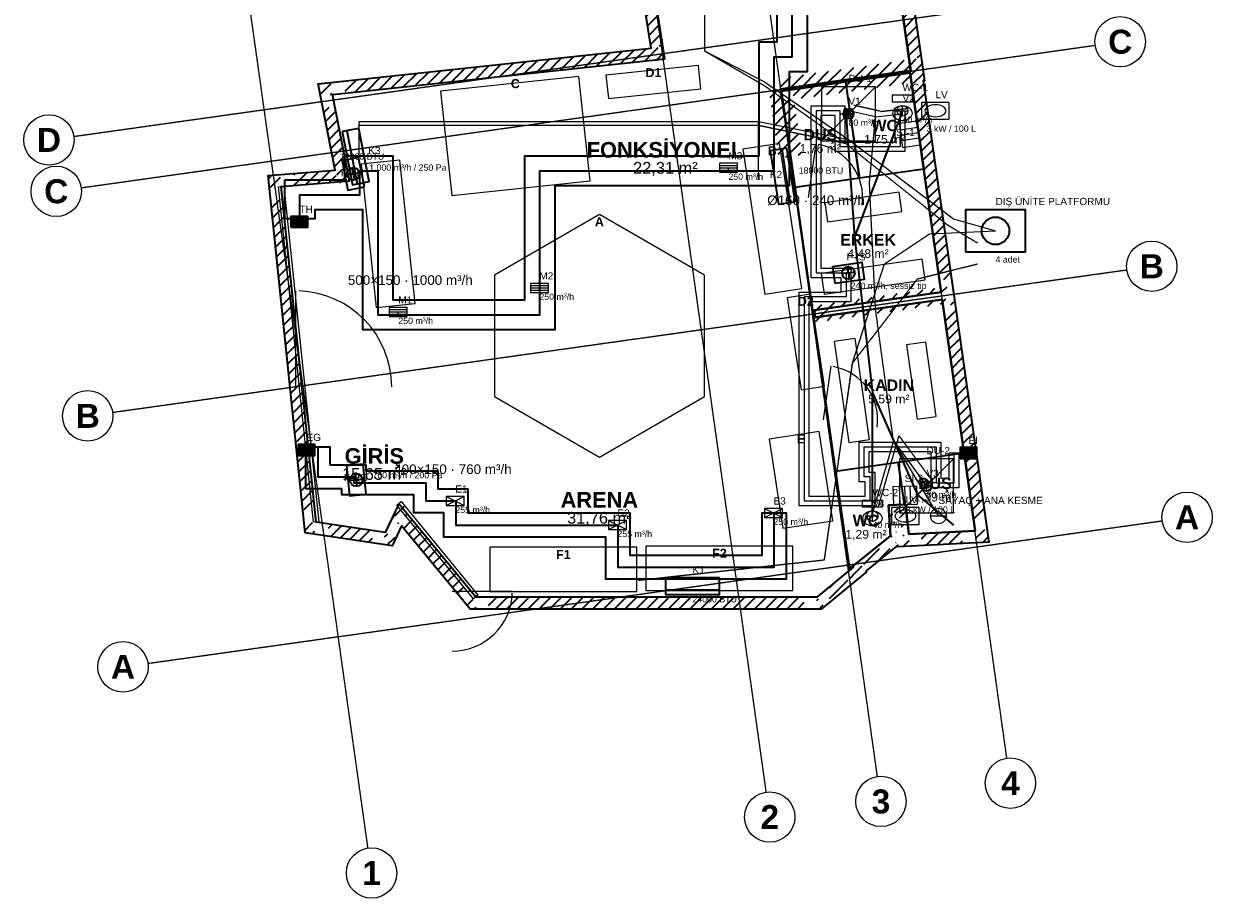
# Model space of a CAD drawing. Header units: millimetres. Extents: x -4770 to 15512, y -5017 to 16972.
# Tile 1 of 2: x -4291 to 15512, y -5017 to 9550. Entities that reach past the tile are written whole.
import ezdxf
from ezdxf.enums import TextEntityAlignment as Align

# ---------------------------------------------------------------- set-up
doc = ezdxf.new("R2010")
doc.units = ezdxf.units.MM
doc.linetypes.add('DASHDOT', pattern=[3.556, 2.54, -0.508, 0, -0.508])
doc.linetypes.add('DASHED', pattern=[1.524, 1.27, -0.254])
for name, color, linetype, lineweight in [('A-CEPHE', 5, 'Continuous', 25), ('A-DUVAR-MEVCUT', 8, 'Continuous', 35), ('A-DUVAR-YENI', 1, 'Continuous', 35), ('A-EKIPMAN', 9, 'Continuous', 18), ('A-KAPI', 8, 'Continuous', 18), ('A-MOBILYA', 9, 'Continuous', 18), ('A-YAZI', 7, 'Continuous', 13), ('G-AKS-BALON', 8, 'Continuous', 25), ('G-AKS-HAT', 8, 'DASHDOT', 18), ('M-HAVA-BESLEME', 3, 'Continuous', 35), ('M-HAVA-BRANSMAN', 3, 'DASHED', 18), ('M-HAVA-CIHAZ', 2, 'Continuous', 35), ('M-HAVA-EGZOZ', 1, 'Continuous', 35), ('M-HAVA-ISLAK', 6, 'Continuous', 25), ('M-HAVA-MENFEZ', 3, 'Continuous', 25), ('M-KLIMA-BAKIR', 4, 'Continuous', 25), ('M-KLIMA-DIS', 4, 'Continuous', 35), ('M-KLIMA-DRENAJ', 4, 'DASHED', 18), ('M-KLIMA-IC', 4, 'Continuous', 35), ('M-SIHHI-CIHAZ', 8, 'Continuous', 25), ('M-SIHHI-PIS', 8, 'Continuous', 35), ('M-SIHHI-SICAK', 30, 'DASHED', 25), ('M-SIHHI-TEMIZ', 5, 'Continuous', 25), ('M-YAZI', 7, 'Continuous', 13)]:
    doc.layers.add(name, color=color, linetype=linetype, lineweight=lineweight)
doc.styles.add('GYM', font='arial.ttf')
doc.styles.add('GYM-B', font='arialbd.ttf')

# ---------------------------------------------------------------- blocks, each defined once
blk = doc.blocks.new('M_MENFEZ_BESLEME')
for p, q in [((-150, 40), (150, 40)), ((-150, 0), (150, 0)), ((-150, -40), (150, -40))]:
    blk.add_line(p, q)
blk.add_lwpolyline([(-150, -75), (150, -75), (150, 75), (-150, 75)], close=True)
at = {"style": 'GYM'}
for tag, p, height in [('KOD', (0, 140), 120), ('DEBI', (0, -200), 105)]:
    blk.add_attdef(tag, p, '', height=height, dxfattribs=at)
blk = doc.blocks.new('M_MENFEZ_EGZOZ')
for p, q in [((-150, -75), (150, 75)), ((-150, 75), (150, -75))]:
    blk.add_line(p, q)
blk.add_lwpolyline([(-150, -75), (150, -75), (150, 75), (-150, 75)], close=True)
at = {"style": 'GYM'}
for tag, p, height in [('KOD', (0, 140), 120), ('DEBI', (0, -200), 105)]:
    blk.add_attdef(tag, p, '', height=height, dxfattribs=at)
blk = doc.blocks.new('M_VALF')
for p, q in [((-90, 0), (90, 0)), ((0, -90), (0, 90))]:
    blk.add_line(p, q)
blk.add_circle((0, 0), 90)
at = {"style": 'GYM'}
for tag, p, height in [('KOD', (0, 150), 120), ('DEBI', (0, -200), 105)]:
    blk.add_attdef(tag, p, '', height=height, dxfattribs=at)
blk = doc.blocks.new('M_FAN')
for q in [(-105, 0), (0, 105), (105, 0), (0, -105)]:
    blk.add_line((0, 0), q)
blk.add_lwpolyline([(-250, -140), (250, -140), (250, 140), (-250, 140)], close=True)
blk.add_circle((0, 0), 105)
at = {"style": 'GYM'}
for tag, p, height in [('KOD', (0, 210), 120), ('TANIM', (0, -270), 105)]:
    blk.add_attdef(tag, p, '', height=height, dxfattribs=at)
blk = doc.blocks.new('M_PANJUR')
for p, q in [((-140, 64), (140, 64)), ((-140, 32), (140, 32)), ((-140, 0), (140, 0)), ((-140, -32), (140, -32)), ((-140, -64), (140, -64))]:
    blk.add_line(p, q)
blk.add_lwpolyline([(-140, -90), (140, -90), (140, 90), (-140, 90)], close=True)
at = {"style": 'GYM'}
blk.add_attdef('KOD', (0, 150), '', height=120, dxfattribs=at)
blk = doc.blocks.new('M_KLIMA_IC')
blk.add_line((-450, -60), (450, -60))
blk.add_lwpolyline([(-450, -140), (450, -140), (450, 140), (-450, 140)], close=True)
at = {"style": 'GYM'}
for tag, p, height in [('KOD', (0, 215), 120), ('KAPASITE', (0, -270), 105)]:
    blk.add_attdef(tag, p, '', height=height, dxfattribs=at)
blk = doc.blocks.new('M_KLIMA_DIS')
blk.add_lwpolyline([(-500, -350), (500, -350), (500, 350), (-500, 350)], close=True)
blk.add_circle((0, 0), 230)
at = {"style": 'GYM'}
for tag, p, height in [('KOD', (0, 430), 120), ('ADET', (0, -530), 105)]:
    blk.add_attdef(tag, p, '', height=height, dxfattribs=at)
blk = doc.blocks.new('M_KLOZET')
blk.add_lwpolyline([(-170, 150), (170, 150), (170, 260), (-170, 260)], close=True)
blk.add_ellipse((0, -40), major_axis=(160, 0), ratio=0.78)
at = {"style": 'GYM'}
blk.add_attdef('KOD', (0, 330), '', height=120, dxfattribs=at)
blk = doc.blocks.new('M_LAVABO')
blk.add_lwpolyline([(-230, -140), (230, -140), (230, 140), (-230, 140)], close=True)
blk.add_ellipse((0, 0), major_axis=(170, 0), ratio=0.62)
at = {"style": 'GYM'}
blk.add_attdef('KOD', (0, 210), '', height=120, dxfattribs=at)
blk = doc.blocks.new('M_DUS')
blk.add_line((-450, -450), (450, 450))
blk.add_lwpolyline([(-450, -450), (450, -450), (450, 450), (-450, 450)], close=True)
blk.add_circle((0, 0), 80)
at = {"style": 'GYM'}
blk.add_attdef('KOD', (0, 530), '', height=120, dxfattribs=at)
blk = doc.blocks.new('M_SUZGEC')
blk.add_lwpolyline([(-75, -75), (75, -75), (75, 75), (-75, 75)], close=True)
blk.add_circle((0, 0), 42)
blk = doc.blocks.new('M_ISITICI')
for p, q in [((-90, -150), (-90, 150)), ((0, -150), (0, 150)), ((90, -150), (90, 150))]:
    blk.add_line(p, q)
blk.add_lwpolyline([(-200, -150), (200, -150), (200, 150), (-200, 150)], close=True)
at = {"style": 'GYM'}
for tag, p, height in [('KOD', (0, 225), 120), ('GUC', (0, -285), 105)]:
    blk.add_attdef(tag, p, '', height=height, dxfattribs=at)
blk = doc.blocks.new('M_SAYAC')
blk.add_line((-130, 0), (130, 0))
blk.add_circle((0, 0), 130)
at = {"style": 'GYM'}
blk.add_attdef('KOD', (0, 200), '', height=120, dxfattribs=at)

msp = doc.modelspace()

# ---------------------------------------------------------------- hatches: boundary and pattern name
at = {"layer": 'A-DUVAR-MEVCUT'}
h = msp.add_hatch(dxfattribs=at)
h.set_pattern_fill('ANSI31', scale=40)
h.paths.add_polyline_path([(11012, 4959), (11563, 1104), (11761, 1132), (11210, 4987)])
h.paths.add_polyline_path([(11353, 1093), (11563, 1104), (11533, 1314), (11735, 1314), (11773, 1048), (11773, 915), (11377, 894), (11353, 894)])
h.paths.add_polyline_path([(11563, 1104), (10456, 1046), (10466, 846), (11573, 904)])
h.paths.add_polyline_path([(10432, 1256), (10456, 1046), (10666, 1057), (10666, 857), (10278, 836), (10275, 862), (10246, 839), (10246, 1256)])
h.paths.add_polyline_path([(10456, 1046), (10400, 1542), (10201, 1520), (10257, 1024)])
h.paths.add_polyline_path([(10190, 1332), (10190, 1535), (10400, 1542), (10424, 1332)])
h.paths.add_polyline_path([(10400, 1542), (10116, 1532), (10123, 1332), (10407, 1342)])
h.paths.add_polyline_path([(10326, 1322), (10130, 1322), (10116, 1532), (10326, 1539)])
h.paths.add_polyline_path([(10116, 1532), (10150, 1018), (10350, 1031), (10316, 1545)])
h.paths.add_polyline_path([(9940, 850), (10150, 1018), (10136, 1228), (10360, 1228), (10360, 841), (10278, 836), (10275, 862), (10208, 808), (9940, 808)])
h.paths.add_polyline_path([(10150, 1018), (9527, 521), (9652, 365), (10275, 862)])
h.paths.add_polyline_path([(9317, 323), (9531, 498), (9527, 521), (9737, 689), (9737, 409), (9618, 311), (9317, 311)])
h.paths.add_polyline_path([(9527, 521), (9531, 498), (9729, 528), (9725, 551)])
h.paths.add_polyline_path([(9321, 326), (9531, 498), (9527, 521), (9741, 692), (9741, 412), (9590, 288), (9321, 288)])
h.paths.add_polyline_path([(9531, 498), (8924, 0), (9051, -155), (9658, 343)])
h.paths.add_polyline_path([(9134, -86), (8996, -200), (8714, -200), (8714, 0), (8924, 0), (9134, 172)])
h.paths.add_polyline_path([(8924, 0), (3241, 0), (3241, -200), (8924, -200)])
h.paths.add_polyline_path([(3068, 210), (3241, 0), (3451, 0), (3451, -200), (3147, -200), (3031, -60), (3031, 210)])
h.paths.add_polyline_path([(3241, 0), (1957, 1555), (1803, 1428), (3087, -127)])
h.paths.add_polyline_path([(1859, 1345), (1957, 1555), (2130, 1345)])
h.paths.add_polyline_path([(1957, 1555), (1732, 1075), (1913, 990), (2138, 1470)])
h.paths.add_polyline_path([(1522, 904), (1522, 1106), (1732, 1075), (1830, 1285), (1942, 1285), (1942, 1052), (1854, 865), (1784, 865)])
h.paths.add_polyline_path([(1732, 1075), (579, 1247), (549, 1049), (1702, 877)])
h.paths.add_polyline_path([(557, 1457), (579, 1247), (789, 1216), (789, 1037), (631, 1037), (396, 1072), (369, 1333), (369, 1457)])
h.paths.add_polyline_path([(579, 1247), (0, 6840), (-199, 6819), (380, 1226)])
h.paths.add_polyline_path([(210, 6857), (0, 6840), (22, 6630), (-179, 6630), (-210, 6926), (-210, 7024), (117, 7050), (210, 7050)])
h.paths.add_polyline_path([(0, 6840), (1136, 6931), (1120, 7130), (-16, 7039)])
h.paths.add_polyline_path([(1095, 7141), (1136, 6931), (926, 6914), (926, 7141)])
h.paths.add_polyline_path([(1136, 6931), (853, 8372), (657, 8333), (940, 6892)])
h.paths.add_polyline_path([(1063, 8394), (853, 8372), (894, 8162), (690, 8162), (643, 8403), (643, 8551), (936, 8582), (1063, 8582)])
h.paths.add_polyline_path([(853, 8372), (6392, 8965), (6371, 9164), (832, 8571)])
h.paths.add_polyline_path([(6359, 9175), (6392, 8965), (6182, 8943), (6182, 9175)])
h.paths.add_polyline_path([(6392, 8965), (5840, 12499), (5642, 12468), (6194, 8934)])
h.paths.add_polyline_path([(6050, 12524), (5840, 12499), (5873, 12289), (5670, 12289), (5630, 12547), (5630, 12675), (5910, 12709), (6050, 12709)])
h.paths.add_polyline_path([(5840, 12499), (9885, 12990), (9861, 13189), (5816, 12698)])
h.paths.add_polyline_path([(9915, 12780), (9885, 12990), (9675, 12965), (9675, 13166), (9955, 13200), (10057, 13200), (10095, 12935), (10095, 12780)])
h.paths.add_polyline_path([(9885, 12990), (10491, 8771), (10689, 8799), (10083, 13018)])
h.paths.add_polyline_path([(10500, 8561), (10473, 8753), (10281, 8725), (10281, 8741), (10491, 8771), (10461, 8981), (10663, 8981), (10701, 8716), (10701, 8599), (10697, 8598), (10701, 8571), (10701, 8561)])
h.paths.add_polyline_path([(10491, 8771), (8314, 8462), (8342, 8264), (10519, 8573)])
h.paths.add_polyline_path([(8524, 8472), (8329, 8444), (8356, 8252), (8346, 8252), (8314, 8462), (8524, 8492)])
h.paths.add_polyline_path([(8314, 8462), (8486, 7339), (8683, 7369), (8512, 8492)])
h.paths.add_polyline_path([(8456, 7549), (8486, 7339), (8454, 7549)])
h.paths.add_polyline_path([(8486, 7339), (8329, 8444), (8131, 8416), (8288, 7311)])
h.paths.add_polyline_path([(8539, 8474), (8329, 8444), (8359, 8234), (8349, 8234), (8314, 8462), (8539, 8494)])
h.paths.add_polyline_path([(8329, 8444), (10473, 8753), (10444, 8951), (8300, 8642)])
h.paths.add_polyline_path([(10503, 8543), (10473, 8753), (10263, 8723), (10263, 8739), (10491, 8771), (10463, 8963), (10665, 8963), (10683, 8841), (10683, 8543)])
h.paths.add_polyline_path([(10473, 8753), (10996, 5080), (11194, 5108), (10671, 8781)])
h.paths.add_polyline_path([(11025, 4870), (11012, 4959), (10786, 4927), (10786, 5050), (10996, 5080), (10966, 5290), (11168, 5290), (11206, 5024), (11206, 4870)])
h.paths.add_polyline_path([(10996, 5080), (8877, 4779), (8905, 4581), (11024, 4882)])
h.paths.add_polyline_path([(9087, 4685), (8895, 4658), (8877, 4779), (9087, 4809)])
h.paths.add_polyline_path([(8877, 4779), (8895, 4658), (9093, 4688), (9075, 4809)])
h.paths.add_polyline_path([(9105, 4688), (8895, 4658), (8877, 4779), (9105, 4811)])
h.paths.add_polyline_path([(8895, 4658), (11012, 4959), (10984, 5157), (8867, 4856)])
h.paths.add_polyline_path([(11042, 4749), (11012, 4959), (10802, 4929), (10802, 5052), (10996, 5080), (10983, 5169), (11185, 5169), (11222, 4912), (11222, 4910), (11221, 4910), (11222, 4903), (11222, 4749)])

# ---------------------------------------------------------------- linework, layer by layer
at = {"layer": 'A-CEPHE'}
for points in [[(-45, 6835), (45, 6845), (625, 1255), (535, 1245)], [(3275, 29), (3205, -29), (1925, 1531), (1995, 1589)]]:
    msp.add_lwpolyline(points, close=True, dxfattribs=at)
at = {"layer": 'A-DUVAR-MEVCUT'}
msp.add_lwpolyline([(11221, 4910), (11792, 916), (10278, 836), (10275, 862), (9743, 437), (9746, 416), (8996, -200), (3147, -200), (2004, 1184), (1850, 855), (396, 1072), (-220, 7023), (897, 7112), (615, 8548), (6162, 9142), (5610, 12673), (10055, 13212), (10717, 8601), (10697, 8598), (11222, 4910)], close=True, dxfattribs=at)
msp.add_lwpolyline([(9885, 12990), (10491, 8771), (8314, 8462), (8486, 7339), (8329, 8444), (10473, 8753), (10996, 5080), (8877, 4779), (8895, 4658), (11012, 4959), (11563, 1104), (10456, 1046), (10400, 1542), (10116, 1532), (10150, 1018), (9527, 521), (9531, 498), (8924, 0), (3241, 0), (1957, 1555), (1732, 1075), (579, 1247), (0, 6840), (1136, 6931), (853, 8372), (6392, 8965), (5840, 12499)], dxfattribs=at)
at = {"layer": 'A-DUVAR-YENI'}
for points in [[(10473, 8753), (8329, 8444), (8849, 4775), (10996, 5080)], [(10476, 8733), (10704, 7129), (9633, 6977), (9404, 8581)], [(9403, 8580), (9632, 6977), (8559, 6824), (8331, 8428)], [(11012, 4959), (8868, 4654), (9466, 472), (10150, 1018), (10116, 1532), (10400, 1542), (10456, 1046), (11563, 1104)], [(11377, 2402), (11563, 1104), (10456, 1046), (10400, 1542), (10382, 1541), (10281, 2245)], [(10280, 2245), (10381, 1541), (10116, 1532), (10150, 1018), (9497, 497), (9463, 492), (9234, 2095)]]:
    msp.add_lwpolyline(points, close=True, dxfattribs=at)
at = {"layer": 'A-EKIPMAN'}
for points in [[(6991, 8468), (6950, 8856), (5409, 8692), (5450, 8304)], [(4960, 8673), (2654, 8427), (2840, 6687), (5146, 6933)], [(8302, 7553), (7689, 7459), (8058, 5047), (8671, 5141)], [(5300, 6370), (3551, 5360), (3551, 3340), (5300, 2330), (7049, 3340), (7049, 5360)], [(8816, 5046), (8430, 4987), (8664, 3454), (9050, 3513)], [(9189, 1272), (8962, 2755), (8131, 2628), (8358, 1145)], [(5925, 90), (5925, 830), (3475, 830), (3475, 90)], [(8525, 110), (8525, 850), (6075, 850), (6075, 110)]]:
    msp.add_lwpolyline(points, close=True, dxfattribs=at)
at = {"layer": 'A-KAPI'}
for p, q in [((8787, 6654), (8913, 7546)), ((240, 3500), (240, 5100)), ((9037, 2954), (9163, 3846)), ((2850, 100), (3850, 100))]:
    msp.add_line(p, q, dxfattribs=at)
for centre, radius, start, end in [((8787, 6654), 900, -8, 80), ((240, 3500), 1600, 0, 88), ((9037, 2954), 900, -8, 80), ((2850, 100), 1000, -90, -2)]:
    msp.add_arc(centre, radius, start, end, dxfattribs=at)
at = {"layer": 'A-MOBILYA'}
for points in [[(1978, 7277), (1331, 7209), (1582, 4823), (2229, 4891)], [(9058, 6567), (9103, 6250), (10341, 6425), (10296, 6742)], [(8998, 5391), (9047, 5045), (10730, 5284), (10681, 5630)], [(9562, 4307), (9215, 4257), (9456, 2574), (9802, 2624)], [(10737, 4247), (10420, 4202), (10597, 2965), (10914, 3010)]]:
    msp.add_lwpolyline(points, close=True, dxfattribs=at)
at = {"layer": 'G-AKS-BALON'}
for centre in [(13978, 9251), (-3871, 7615), (-3750, 6759), (14504, 5510), (-3225, 3018), (15092, 1329), (-2637, -1163), (12149, -3101), (9992, -3405), (8139, -3665), (1504, -4597)]:
    msp.add_circle(centre, 420, dxfattribs=at)
at = {"layer": 'G-AKS-HAT'}
for p, q in [((12090, -2686), (9445, 16136)), ((9933, -2989), (7288, 15833)), ((8081, -3249), (5436, 15573)), ((1445, -4182), (-1200, 14640)), ((-3455, 7674), (13442, 10049)), ((-3334, 6818), (13562, 9192)), ((-2809, 3077), (14088, 5451)), ((-2221, -1105), (14676, 1270))]:
    msp.add_line(p, q, dxfattribs=at)
at = {"layer": 'M-HAVA-BESLEME'}
msp.add_lwpolyline([(60, 6950), (1060, 6950), (1060, 7350), (1860, 7350), (1860, 4950), (4060, 4950), (4060, 7350), (7960, 7350), (7960, 9250), (8260, 9250), (8260, 10100), (8760, 10100), (8760, 8750), (8460, 8750), (8460, 6850), (4560, 6850), (4560, 4450), (1360, 4450), (1360, 6450), (560, 6450), (560, 6300), (60, 6300)], close=True, dxfattribs=at)
msp.add_lwpolyline([(310, 6300), (310, 6700), (1310, 6700), (1310, 7100), (1610, 7100), (1610, 4700), (4310, 4700), (4310, 7100), (8210, 7100), (8210, 9000), (8510, 9000), (8510, 10100)], dxfattribs=at)
at = {"layer": 'M-HAVA-BRANSMAN'}
for p, q in [((9310, 8050), (9450, 8050)), ((9450, 8050), (9450, 8050)), ((10310, 8100), (10350, 8100)), ((10350, 8100), (10350, 8100)), ((7450, 7100), (7450, 7150)), ((7450, 7100), (7450, 7100)), ((4310, 5150), (4300, 5150)), ((4300, 5150), (4300, 5150)), ((1950, 4700), (1950, 4750)), ((1950, 4700), (1950, 4700)), ((10910, 1900), (10750, 1900)), ((10750, 1900), (10750, 1850)), ((2900, 1600), (2900, 1600)), ((2900, 1600), (2900, 1600)), ((9810, 1600), (9850, 1600)), ((9850, 1600), (9850, 1350)), ((8210, 1400), (8200, 1400)), ((8200, 1400), (8200, 1400)), ((5600, 1200), (5600, 1200)), ((5600, 1200), (5600, 1200))]:
    msp.add_line(p, q, dxfattribs=at)
at = {"layer": 'M-HAVA-EGZOZ'}
msp.add_lwpolyline([(810, 2200), (1410, 2200), (1410, 2100), (2610, 2100), (2610, 1800), (3110, 1800), (3110, 1400), (5810, 1400), (5810, 700), (8010, 700), (8010, 1400), (8410, 1400), (8410, 300), (5410, 300), (5410, 1000), (2710, 1000), (2710, 1400), (2210, 1400), (2210, 1700), (1010, 1700), (1010, 1800), (410, 1800), (410, 2500), (810, 2500)], close=True, dxfattribs=at)
msp.add_lwpolyline([(610, 2500), (610, 2000), (1210, 2000), (1210, 1900), (2410, 1900), (2410, 1600), (2910, 1600), (2910, 1200), (5610, 1200), (5610, 500), (8210, 500), (8210, 1400)], dxfattribs=at)
at = {"layer": 'M-HAVA-ISLAK'}
msp.add_lwpolyline([(10390, 7420), (9230, 7420), (9230, 8020), (8990, 8020), (8990, 5480), (9490, 5480), (9490, 4920), (8790, 4920), (8790, 1680), (9730, 1680), (9730, 1920), (9630, 1920), (9630, 2580), (10990, 2580), (10990, 1980), (11130, 1980), (11130, 2400), (11290, 2400), (11290, 1820), (10830, 1820), (10830, 2420), (9790, 2420), (9790, 2080), (9890, 2080), (9890, 1520), (8630, 1520), (8630, 5080), (9330, 5080), (9330, 5320), (8830, 5320), (8830, 8180), (9390, 8180), (9390, 7580), (10230, 7580), (10230, 8100), (10390, 8100)], close=True, dxfattribs=at)
msp.add_lwpolyline([(10310, 8100), (10310, 7500), (9310, 7500), (9310, 8100), (8910, 8100), (8910, 5400), (9410, 5400), (9410, 5000), (8710, 5000), (8710, 1600), (9810, 1600), (9810, 2000), (9710, 2000), (9710, 2500), (10910, 2500), (10910, 1900), (11210, 1900), (11210, 2400)], dxfattribs=at)
at = {"layer": 'M-KLIMA-BAKIR'}
for points in [[(7050, 11900), (7050, 9100), (8050, 8580), (9450, 7620), (11200, 6300), (11900, 6100)], [(1300, 7350), (1300, 7920), (5950, 7920), (7950, 7920), (9450, 7620), (11200, 6300), (11900, 6100)], [(7950, 6950), (7950, 7920), (9450, 7620), (11200, 6300), (11900, 6100)], [(5950, 280), (9050, 620), (9520, 3900), (10050, 5550), (10800, 6050), (11900, 6100)]]:
    msp.add_lwpolyline(points, dxfattribs=at)
at = {"layer": 'M-KLIMA-DRENAJ'}
for points in [[(7050, 11900), (7050, 9100), (8050, 8520), (9400, 7560), (11100, 6200), (11600, 5900)], [(1300, 7350), (1300, 7860), (5950, 7860), (7950, 7860), (9400, 7560), (11100, 6200), (11600, 5900)], [(7950, 6950), (7950, 7860), (9400, 7560), (11100, 6200), (11600, 5900)], [(5950, 280), (9050, 620), (9520, 3900), (10600, 5300), (11600, 5550)]]:
    msp.add_lwpolyline(points, dxfattribs=at)
at = {"layer": 'M-SIHHI-PIS'}
for points in [[(9400, 8150), (9550, 6000), (9850, 3400), (10600, 1700), (11200, 1200)], [(9450, 8050), (9400, 8150)], [(10350, 8100), (9550, 6000)], [(9850, 1350), (9850, 3400)], [(10750, 1850), (10600, 1700)]]:
    msp.add_lwpolyline(points, dxfattribs=at)
at = {"layer": 'M-SIHHI-SICAK'}
for points in [[(9990, 8090), (9540, 8190)], [(9990, 8090), (10440, 8140)], [(10290, 2690), (9940, 1490)], [(10290, 2690), (10840, 1940)]]:
    msp.add_lwpolyline(points, dxfattribs=at)
at = {"layer": 'M-SIHHI-TEMIZ'}
for points in [[(9900, 8000), (9450, 8100)], [(10950, 1350), (10200, 2600), (9900, 4800), (9800, 6900), (9900, 8000)], [(9900, 8000), (10350, 8050)], [(10200, 2600), (9850, 1400)], [(10200, 2600), (10750, 1850)]]:
    msp.add_lwpolyline(points, dxfattribs=at)

# ---------------------------------------------------------------- block references
at = {"layer": 'M-HAVA-CIHAZ'}
ref = msp.add_blockref('M_FAN', (1200, 7050), dxfattribs=dict(at, rotation=101.1))
ref.add_attrib('KOD', 'F-TH', (994, 7010), dxfattribs={"layer": '0', "height": 120, "style": 'GYM'})
ref.add_attrib('TANIM', '1.000 m³/h / 250 Pa', (1465, 7102), dxfattribs={"layer": '0', "height": 105, "style": 'GYM'})
for p, values in [((300, 6250), {'KOD': 'TH'}), ((420, 2450), {'KOD': 'EG'}), ((11450, 2400), {'KOD': 'EI'})]:
    msp.add_blockref('M_PANJUR', p, dxfattribs=at).add_auto_attribs(values)
ref = msp.add_blockref('M_FAN', (9450, 5400), dxfattribs=dict(at, rotation=8.099999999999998))
ref.add_attrib('KOD', 'F-IS', (9420, 5608), dxfattribs={"layer": '0', "height": 120, "style": 'GYM'})
ref.add_attrib('TANIM', '240 m³/h, sessiz tip', (9488, 5133), dxfattribs={"layer": '0', "height": 105, "style": 'GYM'})
ref = msp.add_blockref('M_FAN', (1250, 1950), dxfattribs=dict(at, rotation=95.9))
ref.add_attrib('KOD', 'F-EG', (1041, 1928), dxfattribs={"layer": '0', "height": 120, "style": 'GYM'})
ref.add_attrib('TANIM', '760 m³/h / 200 Pa', (1519, 1978), dxfattribs={"layer": '0', "height": 105, "style": 'GYM'})
at = {"layer": 'M-HAVA-MENFEZ'}
for name, p, values in [('M_VALF', (9450, 8050), {'KOD': 'V1', 'DEBI': '80 m³/h'}), ('M_VALF', (10350, 8100), {'KOD': 'V2', 'DEBI': '40 m³/h'}), ('M_MENFEZ_BESLEME', (7450, 7150), {'KOD': 'M3', 'DEBI': '250 m³/h'}), ('M_MENFEZ_BESLEME', (4300, 5150), {'KOD': 'M2', 'DEBI': '250 m³/h'}), ('M_MENFEZ_BESLEME', (1950, 4750), {'KOD': 'M1', 'DEBI': '250 m³/h'}), ('M_VALF', (10750, 1850), {'KOD': 'V3', 'DEBI': '80 m³/h'}), ('M_MENFEZ_EGZOZ', (2900, 1600), {'KOD': 'E1', 'DEBI': '255 m³/h'}), ('M_MENFEZ_EGZOZ', (8200, 1400), {'KOD': 'E3', 'DEBI': '250 m³/h'}), ('M_VALF', (9850, 1350), {'KOD': 'V4', 'DEBI': '40 m³/h'}), ('M_MENFEZ_EGZOZ', (5600, 1200), {'KOD': 'E2', 'DEBI': '255 m³/h'})]:
    msp.add_blockref(name, p, dxfattribs=at).add_auto_attribs(values)
at = {"layer": 'M-KLIMA-DIS'}
msp.add_blockref('M_KLIMA_DIS', (11900, 6100), dxfattribs=at).add_auto_attribs({'KOD': 'DIŞ ÜNİTE PLATFORMU', 'ADET': '4 adet'})
at = {"layer": 'M-KLIMA-IC'}
ref = msp.add_blockref('M_KLIMA_IC', (1239, 7338), dxfattribs=dict(at, rotation=281.1))
ref.add_attrib('KOD', 'K3', (1450, 7379), dxfattribs={"layer": '0', "height": 120, "style": 'GYM'})
ref.add_attrib('KAPASITE', '12000 BTU', (974, 7286), dxfattribs={"layer": '0', "height": 105, "style": 'GYM'})
ref = msp.add_blockref('M_KLIMA_IC', (8354, 7012), dxfattribs=dict(at, rotation=98.7))
ref.add_attrib('KOD', 'K2', (8141, 6979), dxfattribs={"layer": '0', "height": 120, "style": 'GYM'})
ref.add_attrib('KAPASITE', '18000 BTU', (8621, 7053), dxfattribs={"layer": '0', "height": 105, "style": 'GYM'})
msp.add_blockref('M_KLIMA_IC', (6850, 180), dxfattribs=at).add_auto_attribs({'KOD': 'K1', 'KAPASITE': '24000 BTU'})
at = {"layer": 'M-SIHHI-CIHAZ'}
for name, p, values in [('M_DUS', (9450, 8050), {'KOD': 'DU-1'}), ('M_KLOZET', (10350, 8100), {'KOD': 'WC-1'}), ('M_LAVABO', (10900, 8100), {'KOD': 'LV'}), ('M_DUS', (10750, 1850), {'KOD': 'DU-2'}), ('M_KLOZET', (9850, 1350), {'KOD': 'WC-2'}), ('M_LAVABO', (10400, 1350), {'KOD': 'LV'})]:
    msp.add_blockref(name, p, dxfattribs=at).add_auto_attribs(values)
for p in [(9450, 8050), (10750, 1850)]:
    msp.add_blockref('M_SUZGEC', p, dxfattribs=at)
ref = msp.add_blockref('M_ISITICI', (10470, 7710), dxfattribs=dict(at, rotation=98.1))
ref.add_attrib('KOD', 'SI-1', (10247, 7678), dxfattribs={"layer": '0', "height": 120, "style": 'GYM'})
ref.add_attrib('GUC', '3 kW / 100 L', (10752, 7750), dxfattribs={"layer": '0', "height": 105, "style": 'GYM'})
ref = msp.add_blockref('M_ISITICI', (10395, 1692), dxfattribs=dict(at, rotation=2))
ref.add_attrib('KOD', 'SI-2', (10387, 1917), dxfattribs={"layer": '0', "height": 120, "style": 'GYM'})
ref.add_attrib('GUC', '3 kW / 100 L', (10405, 1407), dxfattribs={"layer": '0', "height": 105, "style": 'GYM'})
at = {"layer": 'M-SIHHI-TEMIZ'}
msp.add_blockref('M_SAYAC', (10950, 1350), dxfattribs=at).add_auto_attribs({'KOD': 'SAYAÇ + ANA KESME'})

# ---------------------------------------------------------------- texts
at = {"layer": 'A-EKIPMAN', "style": 'GYM-B'}
for s, p in [('D1', (6200, 8736)), ('C', (3900, 8553)), ('B', (8180, 7433)), ('A', (5300, 6250)), ('D2', (8740, 4926)), ('E', (8660, 2635)), ('F2', (7300, 730)), ('F1', (4700, 710))]:
    msp.add_text(s, height=150, dxfattribs=at).set_placement(p, align=Align.MIDDLE_CENTER)
at = {"layer": 'A-YAZI'}
for s, height, style, p in [('WC', 190, 'GYM-B', (10054, 7855)), ('DUŞ', 190, 'GYM-B', (8981, 7702)), ('1,75 m²', 145, 'GYM', (10054, 7625)), ('FONKSİYONEL', 260, 'GYM-B', (6400, 7450)), ('1,76 m²', 145, 'GYM', (8981, 7472)), ('22,31 m²', 195, 'GYM', (6400, 7150)), ('ERKEK', 190, 'GYM-B', (9777, 5951)), ('4,48 m²', 145, 'GYM', (9777, 5721)), ('KADIN', 190, 'GYM-B', (10123, 3529)), ('5,59 m²', 145, 'GYM', (10123, 3299)), ('GİRİŞ', 260, 'GYM-B', (1550, 2350)), ('15,65 m²', 195, 'GYM', (1550, 2050)), ('DUŞ', 190, 'GYM-B', (10891, 1894)), ('ARENA', 260, 'GYM-B', (5300, 1620)), ('1,39 m²', 145, 'GYM', (10891, 1664)), ('31,76 m²', 195, 'GYM', (5300, 1320)), ('WC', 190, 'GYM-B', (9742, 1275)), ('1,29 m²', 145, 'GYM', (9742, 1045))]:
    msp.add_text(s, height=height, dxfattribs=dict(at, style=style)).set_placement(p, align=Align.MIDDLE_CENTER)
at = {"layer": 'G-AKS-BALON', "style": 'GYM-B'}
for s, p in [('C', (13978, 9251)), ('D', (-3871, 7615)), ('C', (-3750, 6759)), ('B', (14504, 5510)), ('B', (-3225, 3018)), ('A', (15092, 1329)), ('A', (-2637, -1163)), ('4', (12149, -3101)), ('3', (9992, -3405)), ('2', (8139, -3665)), ('1', (1504, -4597))]:
    msp.add_text(s, height=399, dxfattribs=at).set_placement(p, align=Align.MIDDLE_CENTER)
at = {"layer": 'M-YAZI', "style": 'GYM'}
for s, p in [('Ø160 · 240 m³/h', (8910, 6610)), ('500×150 · 1000 m³/h', (2150, 5280)), ('400×150 · 760 m³/h', (2860, 2130))]:
    msp.add_text(s, height=160, dxfattribs=at).set_placement(p, align=Align.MIDDLE_CENTER)

doc.saveas('drawing.dxf')
